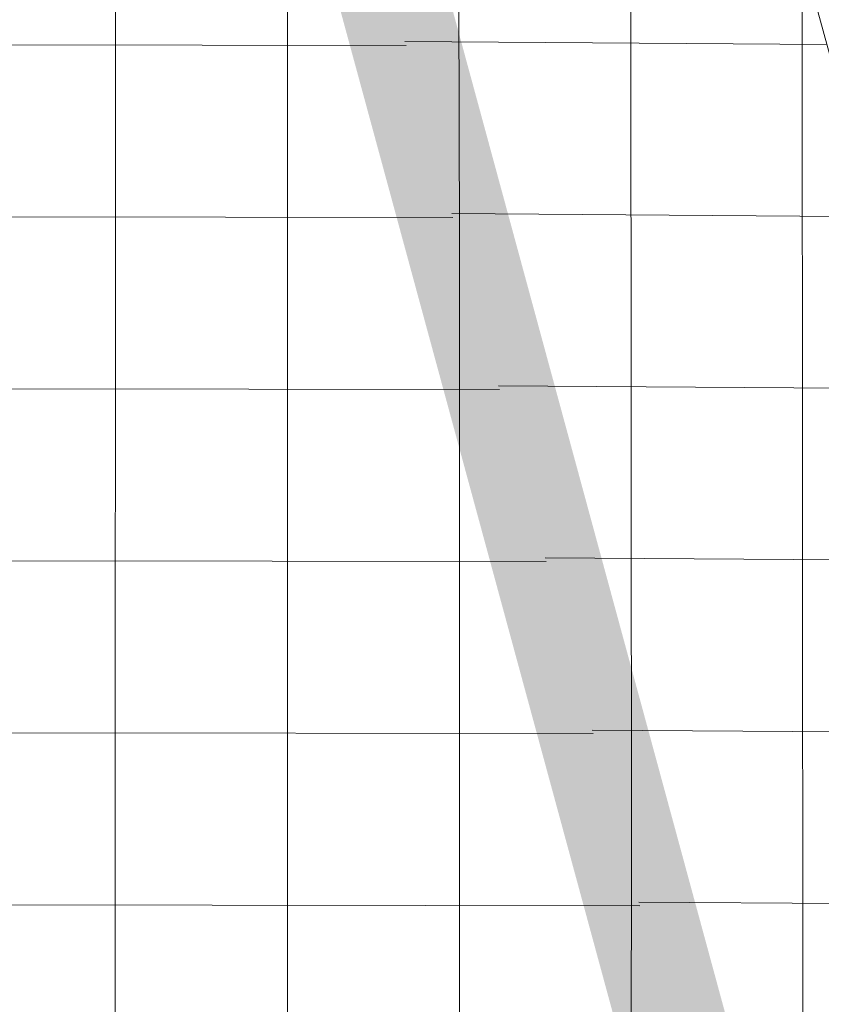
# Model space of a CAD drawing. Header units: metres. Extents: x 6467369 to 7543668, y 5829073 to 6004987.
# Tile 30 of 256: x 7543360.73 to 7543362.2, y 5829590.01 to 5829591.83. Entities that reach past the tile are written whole.
import ezdxf

# ---------------------------------------------------------------- set-up
doc = ezdxf.new("R2010")
doc.units = ezdxf.units.M
doc.linetypes.add('1', pattern=[0])
doc.linetypes.add('HIDDEN', pattern=[0.375, 0.25, -0.125])
for name, color, linetype, lineweight in [('_D-krawędź pobocza', 253, 'HIDDEN', 15), ('_D-krawężnik wyniesiony BET', 7, 'Continuous', 30), ('_D-kreskowanie jezdni', 254, 'Continuous', 13), ('_D-kreskowanie pobocze', 32, '1', 13), ('_D-kreskowanie zjazd MB', 4, '1', 13)]:
    doc.layers.add(name, color=color, linetype=linetype, lineweight=lineweight)
pattern_1 = [(0, (0, 0), (0, 0.3175), []), (90, (0, 0), (-0.3175, 1.944126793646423e-17), [])]

msp = doc.modelspace()

# ---------------------------------------------------------------- hatches: boundary and pattern name
at = {"layer": '_D-kreskowanie jezdni', "ltscale": 0.01, "transparency": 33554610}
h = msp.add_hatch(dxfattribs=at)
h.set_pattern_fill('ANSI37', color=256, scale=0.1, angle=45)
h.set_pattern_definition([(90, (0, 0), (-0.3175000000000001, 0), []), (180, (0, 0), (-5.551115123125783e-17, -0.3175), [])])
h.paths.add_polyline_path([(7543286.159759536, 5829849.42901351), (7543281.322915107, 5829848.162152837), (7543322.902057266, 5829689.413944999), (7543322.984831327, 5829689.097926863), (7543323.067655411, 5829688.781785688), (7543323.150546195, 5829688.465525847), (7543323.233520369, 5829688.149151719), (7543323.316594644, 5829687.8326677), (7543323.399785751, 5829687.516078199), (7543323.483110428, 5829687.199387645), (7543323.566585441, 5829686.882600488), (7543323.650227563, 5829686.565721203), (7543323.734053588, 5829686.248754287), (7543323.818080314, 5829685.931704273), (7543323.902324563, 5829685.614575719), (7543323.986803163, 5829685.297373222), (7543324.071532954, 5829684.980101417), (7543324.156530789, 5829684.662764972), (7543324.241813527, 5829684.345368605), (7543324.327398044, 5829684.027917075), (7543324.413301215, 5829683.710415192), (7543324.49953993, 5829683.392867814), (7543324.58613108, 5829683.075279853), (7543324.673091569, 5829682.757656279), (7543324.760438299, 5829682.440002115), (7543324.84818818, 5829682.122322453), (7543324.936358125, 5829681.804622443), (7543325.024965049, 5829681.486907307), (7543325.11402587, 5829681.169182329), (7543325.203557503, 5829680.851452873), (7543325.293576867, 5829680.533724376), (7543325.38410088, 5829680.216002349), (7543325.474087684, 5829679.901987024, 0.01534279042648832), (7543329.270376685, 5829668.071423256), (7543329.271548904, 5829668.068113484), (7543329.382377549, 5829667.756752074), (7543329.493637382, 5829667.445684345), (7543329.605311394, 5829667.134905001), (7543329.717382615, 5829666.824408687), (7543329.829834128, 5829666.514189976), (7543329.942649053, 5829666.204243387), (7543330.055810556, 5829665.894563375), (7543330.169301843, 5829665.585144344), (7543330.28310616, 5829665.27598064), (7543330.397206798, 5829664.967066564), (7543330.51158708, 5829664.658396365), (7543330.626230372, 5829664.349964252), (7543330.741120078, 5829664.041764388), (7543330.856239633, 5829663.733790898), (7543330.971572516, 5829663.42603787), (7543331.087102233, 5829663.118499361), (7543331.202812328, 5829662.81116939), (7543331.318686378, 5829662.504041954), (7543331.434707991, 5829662.19711102), (7543331.550860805, 5829661.890370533), (7543331.66712849, 5829661.583814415), (7543331.783494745, 5829661.277436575), (7543331.899943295, 5829660.9712309), (7543332.016457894, 5829660.665191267), (7543332.133022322, 5829660.359311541), (7543332.249620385, 5829660.053585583), (7543332.366235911, 5829659.748007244), (7543332.482852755, 5829659.442570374), (7543332.599454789, 5829659.137268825), (7543332.716025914, 5829658.832096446), (7543344.43103213, 5829628.164105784), (7543344.523107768, 5829627.923063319), (7543344.615151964, 5829627.682083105), (7543344.707158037, 5829627.441162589), (7543344.79911931, 5829627.200299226), (7543344.89102911, 5829626.959490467), (7543344.982880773, 5829626.718733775), (7543345.074667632, 5829626.478026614), (7543345.166383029, 5829626.237366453), (7543345.25802031, 5829625.996750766), (7543345.349572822, 5829625.756177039), (7543345.441033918, 5829625.515642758), (7543345.532396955, 5829625.275145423), (7543345.623655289, 5829625.034682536), (7543345.714802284, 5829624.794251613), (7543345.805831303, 5829624.553850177), (7543345.89673571, 5829624.313475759), (7543345.987508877, 5829624.073125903), (7543346.124674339, 5829623.709419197), (7543346.305233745, 5829623.229156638), (7543346.485170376, 5829622.748892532), (7543346.664426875, 5829622.268619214), (7543346.842945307, 5829621.788330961), (7543347.020671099, 5829621.308013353), (7543347.152602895, 5829620.94971728), (7543347.153560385, 5829620.947110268, -0.01842288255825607), (7543353.955202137, 5829600.113493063), (7543354.060086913, 5829599.746393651), (7543354.199941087, 5829599.253849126), (7543354.339111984, 5829598.760848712), (7543354.477652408, 5829598.267411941), (7543354.615612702, 5829597.7735675), (7543354.753043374, 5829597.279343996), (7543354.856701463, 5829596.905003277), (7543354.925122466, 5829596.657433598), (7543354.993445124, 5829596.409764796), (7543355.061676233, 5829596.161998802), (7543355.129822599, 5829595.914137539), (7543355.197891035, 5829595.666182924), (7543355.26588836, 5829595.418136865), (7543355.333821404, 5829595.170001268), (7543355.401697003, 5829594.921778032), (7543355.469522, 5829594.673469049), (7543355.537303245, 5829594.425076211), (7543355.605047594, 5829594.176601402), (7543355.672761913, 5829593.928046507), (7543355.740453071, 5829593.679413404), (7543355.808127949, 5829593.430703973), (7543355.875793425, 5829593.181920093), (7543355.943456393, 5829592.933063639), (7543356.011123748, 5829592.684136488), (7543356.07880239, 5829592.435140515), (7543361.923682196, 5829570.930895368), (7543361.99138416, 5829570.681815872), (7543362.059123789, 5829570.43263878), (7543362.126911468, 5829570.183366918), (7543362.194757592, 5829569.934003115), (7543362.262672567, 5829569.684550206), (7543362.330666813, 5829569.435011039), (7543362.39875076, 5829569.185388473), (7543362.466934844, 5829568.935685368), (7543362.535229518, 5829568.68590461), (7543362.603645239, 5829568.436049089), (7543362.672192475, 5829568.186121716), (7543362.740881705, 5829567.936125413), (7543362.809723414, 5829567.686063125), (7543362.878728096, 5829567.435937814), (7543362.947906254, 5829567.185752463), (7543363.017268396, 5829566.935510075), (7543363.08682504, 5829566.685213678), (7543363.156586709, 5829566.43486632), (7543363.226563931, 5829566.184471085), (7543363.296767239, 5829565.934031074), (7543363.367207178, 5829565.683549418), (7543363.437894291, 5829565.433029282), (7543363.50883913, 5829565.18247386), (7543363.580052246, 5829564.931886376), (7543363.651544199, 5829564.68127009), (7543363.72332555, 5829564.430628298), (7543363.795406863, 5829564.179964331), (7543363.867798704, 5829563.929281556), (7543363.940511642, 5829563.678583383), (7543364.012706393, 5829563.430790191, 0.01526036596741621), (7543367.836761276, 5829551.679312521), (7543367.837698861, 5829551.676699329), (7543367.926193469, 5829551.431017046), (7543368.014949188, 5829551.185539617), (7543368.103955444, 5829550.940263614), (7543368.193201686, 5829550.695185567), (7543368.28267739, 5829550.450301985), (7543368.372372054, 5829550.205609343), (7543368.462275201, 5829549.96110409), (7543368.552376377, 5829549.716782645), (7543368.642665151, 5829549.472641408), (7543368.733131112, 5829549.22867675), (7543368.823763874, 5829548.984885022), (7543368.914553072, 5829548.741262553), (7543369.005488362, 5829548.497805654), (7543369.096559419, 5829548.254510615), (7543369.18775594, 5829548.011373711), (7543369.279067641, 5829547.768391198), (7543369.370484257, 5829547.525559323), (7543369.461995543, 5829547.282874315), (7543369.553591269, 5829547.040332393), (7543369.64526123, 5829546.797929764), (7543369.73699523, 5829546.555662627), (7543369.828783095, 5829546.313527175), (7543369.920614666, 5829546.07151959), (7543370.012479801, 5829545.829636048), (7543370.10436837, 5829545.587872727), (7543370.196270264, 5829545.346225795), (7543370.288175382, 5829545.104691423), (7543370.380073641, 5829544.863265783), (7543370.471954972, 5829544.621945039), (7543370.563809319, 5829544.380725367), (7543383.791993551, 5829509.642775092), (7543388.522689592, 5829511.269764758), (7543375.236486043, 5829546.160077), (7543375.144668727, 5829546.401199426), (7543375.052898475, 5829546.642228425), (7543374.961185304, 5829546.883167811), (7543374.869539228, 5829547.124021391), (7543374.777970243, 5829547.364792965), (7543374.686488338, 5829547.605486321), (7543374.595103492, 5829547.846105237), (7543374.503825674, 5829548.086653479), (7543374.412664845, 5829548.3271348), (7543374.321630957, 5829548.567552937), (7543374.230733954, 5829548.807911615), (7543374.092812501, 5829549.173122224), (7543373.91220999, 5829549.652860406), (7543373.732271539, 5829550.132590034), (7543373.553098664, 5829550.612281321), (7543373.374779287, 5829551.091939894), (7543373.197403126, 5829551.57156572), (7543373.021053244, 5829552.051175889), (7543372.845812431, 5829552.530787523), (7543372.671762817, 5829553.010418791), (7543372.542882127, 5829553.368222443), (7543372.541944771, 5829553.370834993, -0.014934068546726), (7543368.884702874, 5829564.584812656), (7543368.743398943, 5829565.067563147), (7543368.743767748, 5829565.067373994), (7543368.635812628, 5829565.43957955), (7543368.494749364, 5829565.930129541), (7543368.354622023, 5829566.421348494), (7543368.215353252, 5829566.913203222), (7543368.076866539, 5829567.405656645), (7543367.939086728, 5829567.89866586), (7543367.801939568, 5829568.39218372), (7543367.665356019, 5829568.886143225), (7543367.561881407, 5829569.262006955), (7543367.493826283, 5829569.509695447), (7543367.425857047, 5829569.757515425), (7543367.357963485, 5829570.005464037), (7543367.290135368, 5829570.253538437), (7543367.222362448, 5829570.501735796), (7543367.154634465, 5829570.75005328), (7543367.086941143, 5829570.99848807), (7543367.01927219, 5829571.247037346), (7543366.9516173, 5829571.495698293), (7543366.883966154, 5829571.744468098), (7543366.816308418, 5829571.993343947), (7543366.74863375, 5829572.242323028), (7543360.903753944, 5829593.746568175), (7543360.836057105, 5829593.995631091), (7543360.768335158, 5829594.244759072), (7543360.700581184, 5829594.493950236), (7543360.632788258, 5829594.743202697), (7543360.564949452, 5829594.992514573), (7543360.497057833, 5829595.241883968), (7543360.429106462, 5829595.49130899), (7543360.361088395, 5829595.740787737), (7543360.292996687, 5829595.990318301), (7543360.224824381, 5829596.239898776), (7543360.156564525, 5829596.489527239), (7543360.088210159, 5829596.739201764), (7543360.019754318, 5829596.988920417), (7543359.951190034, 5829597.238681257), (7543359.882510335, 5829597.488482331), (7543359.81370825, 5829597.738321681), (7543359.744776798, 5829597.988197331), (7543359.675709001, 5829598.238107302), (7543359.606497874, 5829598.4880496), (7543359.537136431, 5829598.738022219), (7543359.467617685, 5829598.988023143), (7543359.397934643, 5829599.238050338), (7543359.328080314, 5829599.48810176), (7543359.258047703, 5829599.73817535), (7543359.187829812, 5829599.988269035), (7543359.117419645, 5829600.238380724), (7543359.0468102, 5829600.48850831), (7543358.975994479, 5829600.738649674), (7543358.904965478, 5829600.988802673), (7543358.834547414, 5829601.23604667, 0.01864047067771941), (7543351.846292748, 5829622.672874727), (7543351.845335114, 5829622.675482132), (7543351.755456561, 5829622.919571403), (7543351.665405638, 5829623.163523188), (7543351.575189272, 5829623.407339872), (7543351.484814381, 5829623.651023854), (7543351.394287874, 5829623.894577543), (7543351.303616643, 5829624.138003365), (7543351.212807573, 5829624.381303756), (7543351.121867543, 5829624.624481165), (7543351.030803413, 5829624.867538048), (7543350.939622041, 5829625.110476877), (7543350.84833027, 5829625.353300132), (7543350.756934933, 5829625.596010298), (7543350.665442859, 5829625.838609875), (7543350.573860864, 5829626.081101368), (7543350.482195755, 5829626.32348729), (7543350.39045433, 5829626.565770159), (7543350.298643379, 5829626.807952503), (7543350.206769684, 5829627.050036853), (7543350.114840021, 5829627.292025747), (7543350.022861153, 5829627.533921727), (7543349.93083984, 5829627.775727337), (7543349.838782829, 5829628.01744513), (7543349.746696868, 5829628.259077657), (7543349.654588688, 5829628.500627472), (7543349.562465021, 5829628.742097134), (7543349.470332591, 5829628.9834892), (7543349.37819811, 5829629.22480623), (7543349.28606829, 5829629.46605078), (7543349.193949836, 5829629.707225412), (7543349.101849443, 5829629.948332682), (7543337.386843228, 5829660.616323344), (7543337.270319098, 5829660.921372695), (7543337.153858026, 5829661.22630515), (7543337.037476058, 5829661.531126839), (7543336.921189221, 5829661.835843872), (7543336.805013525, 5829662.140462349), (7543336.688964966, 5829662.444988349), (7543336.573059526, 5829662.749427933), (7543336.45731317, 5829663.05378714), (7543336.280939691, 5829663.518156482), (7543336.051122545, 5829664.125065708), (7543335.82206999, 5829664.732175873), (7543335.593970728, 5829665.339372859), (7543335.447696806, 5829665.730691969), (7543335.447620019, 5829665.730734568), (7543335.253957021, 5829666.250249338), (7543335.0289156, 5829666.857553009), (7543334.805341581, 5829667.464919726), (7543334.583368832, 5829668.072374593), (7543334.363129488, 5829668.6799462), (7543334.144753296, 5829669.287668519), (7543333.983346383, 5829669.741124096), (7543333.98217357, 5829669.744435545, -0.01492981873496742), (7543330.369961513, 5829680.969474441), (7543330.236662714, 5829681.431869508), (7543330.059783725, 5829682.052681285), (7543329.884569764, 5829682.674480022), (7543329.710896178, 5829683.297216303), (7543329.538638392, 5829683.920838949), (7543329.367672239, 5829684.545293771), (7543329.197874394, 5829685.170521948), (7543329.029124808, 5829685.796450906), (7543328.861307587, 5829686.422990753), (7543328.694315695, 5829687.050016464), (7543328.52806195, 5829687.677325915), (7543328.401287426, 5829688.157612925), (7543328.318315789, 5829688.47248981), (7543328.235426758, 5829688.787524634), (7543328.152603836, 5829689.102713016), (7543328.069830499, 5829689.418050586), (7543327.987090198, 5829689.733532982), (7543327.904366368, 5829690.049155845), (7543327.821642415, 5829690.364914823), (7543327.738901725, 5829690.680805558)])
at = {"layer": '_D-kreskowanie pobocze', "ltscale": 0.01, "transparency": 33554623}
h = msp.add_hatch(dxfattribs=at)
h.set_pattern_fill('NET', color=256, scale=0.1)
h.set_pattern_definition(pattern_1)
h.paths.add_polyline_path([(7543375.937389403, 5829546.426974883), (7543375.845583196, 5829546.668068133), (7543375.753835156, 5829546.909038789), (7543375.662155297, 5829547.149890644), (7543375.570553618, 5829547.390627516), (7543375.479040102, 5829547.631253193), (7543375.387624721, 5829547.871771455), (7543375.296317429, 5829548.112186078), (7543375.205128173, 5829548.352500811), (7543375.114066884, 5829548.5927194), (7543375.023143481, 5829548.832845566), (7543374.932367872, 5829549.072883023), (7543374.841749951, 5829549.312835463), (7543374.751299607, 5829549.552706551), (7543374.661026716, 5829549.792499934), (7543374.570941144, 5829550.032219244), (7543374.481052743, 5829550.271868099), (7543374.391371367, 5829550.511450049), (7543374.301906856, 5829550.750968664), (7543374.212669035, 5829550.990427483), (7543374.123667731, 5829551.229829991), (7543374.034912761, 5829551.469179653), (7543373.946413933, 5829551.708479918), (7543373.858181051, 5829551.947734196), (7543373.770223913, 5829552.186945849), (7543373.682418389, 5829552.42648475), (7543373.59503716, 5829552.665635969), (7543373.50796108, 5829552.904754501), (7543373.421199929, 5829553.143843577), (7543373.33476348, 5829553.382906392), (7543373.248661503, 5829553.621946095), (7543373.162901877, 5829553.860970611, -0.00658835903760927), (7543371.479583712, 5829558.764693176), (7543372.138758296, 5829559.865748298), (7543371.813068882, 5829560.781841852), (7543370.660324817, 5829558.856350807, 0.007022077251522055), (7543372.456802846, 5829553.60813834), (7543372.542882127, 5829553.368222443), (7543372.629296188, 5829553.12831632), (7543372.716035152, 5829552.888416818), (7543372.803089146, 5829552.648520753), (7543372.890448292, 5829552.408624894), (7543372.978102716, 5829552.168725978), (7543373.066042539, 5829551.9288207), (7543373.154257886, 5829551.688905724), (7543373.242738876, 5829551.448977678), (7543373.331475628, 5829551.209033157), (7543373.420458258, 5829550.969068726), (7543373.50967688, 5829550.729080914), (7543373.599121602, 5829550.489066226), (7543373.688782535, 5829550.24902114), (7543373.778649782, 5829550.008942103), (7543373.868713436, 5829549.768825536), (7543373.958963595, 5829549.528667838), (7543374.049390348, 5829549.288465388), (7543374.139983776, 5829549.048214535), (7543374.230733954, 5829548.807911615), (7543374.321630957, 5829548.567552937), (7543374.412664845, 5829548.3271348), (7543374.503825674, 5829548.086653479), (7543374.595103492, 5829547.846105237), (7543374.686488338, 5829547.605486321), (7543374.777970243, 5829547.364792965), (7543374.869539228, 5829547.124021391), (7543374.961185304, 5829546.883167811), (7543375.052898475, 5829546.642228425), (7543375.144668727, 5829546.401199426), (7543375.236486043, 5829546.160077), (7543392.214020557, 5829501.576123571), (7543392.328803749, 5829501.27470174), (7543392.443566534, 5829500.973364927), (7543392.558319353, 5829500.67211711), (7543392.673072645, 5829500.370962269), (7543392.787836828, 5829500.06990438), (7543392.90262232, 5829499.76894742), (7543393.017439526, 5829499.468095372), (7543393.132298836, 5829499.167352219), (7543393.247210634, 5829498.86672195), (7543393.362185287, 5829498.566208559), (7543393.477233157, 5829498.265816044), (7543393.592364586, 5829497.965548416), (7543393.707589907, 5829497.665409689), (7543393.822919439, 5829497.365403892), (7543393.938363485, 5829497.065535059), (7543394.05393234, 5829496.765807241), (7543394.169636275, 5829496.466224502), (7543394.285485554, 5829496.166790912), (7543394.401490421, 5829495.867510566), (7543394.517661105, 5829495.568387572), (7543394.63400782, 5829495.269426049), (7543394.750540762, 5829494.970630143), (7543394.867270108, 5829494.672004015), (7543394.984206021, 5829494.373551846), (7543395.101358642, 5829494.07527784), (7543395.218738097, 5829493.777186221), (7543395.336354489, 5829493.479281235), (7543395.454217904, 5829493.181567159), (7543395.572338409, 5829492.884048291), (7543395.690726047, 5829492.586728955), (7543395.809390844, 5829492.289613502, 0.004998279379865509), (7543398.073473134, 5829486.78958603), (7543400.036642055, 5829486.009607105), (7543400.239929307, 5829486.098307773), (7543399.878266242, 5829486.879557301), (7543398.642061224, 5829487.370709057, -0.004733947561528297), (7543396.505894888, 5829492.567789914), (7543396.387374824, 5829492.864542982), (7543396.269271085, 5829493.161149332), (7543396.151558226, 5829493.457640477), (7543396.033953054, 5829493.754701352), (7543395.916584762, 5829494.051977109), (7543395.799443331, 5829494.349463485), (7543395.682518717, 5829494.647156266), (7543395.565800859, 5829494.945051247), (7543395.449279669, 5829495.243144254), (7543395.332945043, 5829495.541431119), (7543395.216786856, 5829495.839907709), (7543395.100794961, 5829496.138569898), (7543394.984959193, 5829496.437413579), (7543394.869269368, 5829496.736434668), (7543394.753715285, 5829497.035629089), (7543394.638286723, 5829497.334992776), (7543394.522973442, 5829497.634521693), (7543394.40776519, 5829497.934211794), (7543394.292651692, 5829498.234059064), (7543394.177622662, 5829498.53405948), (7543394.062667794, 5829498.834209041), (7543393.947776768, 5829499.134503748), (7543393.83293925, 5829499.434939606), (7543393.718144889, 5829499.735512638), (7543393.603383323, 5829500.036218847), (7543393.488644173, 5829500.337054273), (7543393.373917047, 5829500.638014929), (7543393.259191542, 5829500.939096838), (7543393.144457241, 5829501.240296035), (7543393.029703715, 5829501.541608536), (7543392.914922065, 5829501.843026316)])
h.paths.add_polyline_path([(7543352.368798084, 5829623.423790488), (7543352.278386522, 5829623.668134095), (7543352.187823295, 5829623.912325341), (7543352.097115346, 5829624.156366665), (7543352.006269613, 5829624.400260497), (7543351.915293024, 5829624.644009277), (7543351.824192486, 5829624.887615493), (7543351.732974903, 5829625.131081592), (7543351.641647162, 5829625.374410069), (7543351.550216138, 5829625.617603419), (7543351.4586887, 5829625.860664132), (7543351.367071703, 5829626.103594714), (7543351.27537199, 5829626.346397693), (7543351.183596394, 5829626.589075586), (7543351.091751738, 5829626.831630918), (7543350.999844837, 5829627.074066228), (7543350.907882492, 5829627.316384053), (7543350.815871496, 5829627.558586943), (7543350.723818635, 5829627.800677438), (7543350.631730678, 5829628.042658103), (7543350.539614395, 5829628.284531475), (7543350.447476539, 5829628.526300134), (7543350.355323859, 5829628.76796662), (7543350.263163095, 5829629.009533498), (7543350.171000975, 5829629.251003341), (7543350.078844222, 5829629.492378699), (7543349.986699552, 5829629.73366213), (7543349.894573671, 5829629.974856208), (7543349.80247204, 5829630.215966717), (7543338.554588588, 5829659.661105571), (7543338.839836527, 5829660.450421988), (7543338.427254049, 5829661.515460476), (7543337.754498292, 5829659.653861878), (7543349.101849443, 5829629.948332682), (7543349.193949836, 5829629.707225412), (7543349.28606829, 5829629.46605078), (7543349.37819811, 5829629.22480623), (7543349.470332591, 5829628.9834892), (7543349.562465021, 5829628.742097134), (7543349.654588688, 5829628.500627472), (7543349.746696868, 5829628.259077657), (7543349.838782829, 5829628.01744513), (7543349.93083984, 5829627.775727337), (7543350.022861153, 5829627.533921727), (7543350.114840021, 5829627.292025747), (7543350.206769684, 5829627.050036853), (7543350.298643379, 5829626.807952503), (7543350.39045433, 5829626.565770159), (7543350.482195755, 5829626.32348729), (7543350.573860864, 5829626.081101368), (7543350.665442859, 5829625.838609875), (7543350.756934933, 5829625.596010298), (7543350.84833027, 5829625.353300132), (7543350.939622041, 5829625.110476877), (7543351.030803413, 5829624.867538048), (7543351.121867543, 5829624.624481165), (7543351.212807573, 5829624.381303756), (7543351.303616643, 5829624.138003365), (7543351.394287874, 5829623.894577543), (7543351.484814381, 5829623.651023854), (7543351.575189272, 5829623.407339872), (7543351.665405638, 5829623.163523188), (7543351.755456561, 5829622.919571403), (7543351.845335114, 5829622.675482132), (7543351.935034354, 5829622.431253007, -0.01821006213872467), (7543358.762239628, 5829601.489134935), (7543358.833716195, 5829601.238965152), (7543358.904965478, 5829600.988802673), (7543358.975994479, 5829600.738649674), (7543359.0468102, 5829600.48850831), (7543359.117419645, 5829600.238380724), (7543359.187829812, 5829599.988269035), (7543359.258047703, 5829599.73817535), (7543359.328080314, 5829599.48810176), (7543359.397934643, 5829599.238050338), (7543359.467617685, 5829598.988023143), (7543359.537136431, 5829598.738022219), (7543359.606497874, 5829598.4880496), (7543359.675709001, 5829598.238107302), (7543359.744776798, 5829597.988197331), (7543359.81370825, 5829597.738321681), (7543359.882510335, 5829597.488482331), (7543359.951190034, 5829597.238681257), (7543360.019754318, 5829596.988920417), (7543360.088210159, 5829596.739201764), (7543360.156564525, 5829596.489527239), (7543360.224824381, 5829596.239898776), (7543360.292996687, 5829595.990318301), (7543360.361088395, 5829595.740787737), (7543360.429106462, 5829595.49130899), (7543360.497057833, 5829595.241883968), (7543360.564949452, 5829594.992514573), (7543360.632788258, 5829594.743202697), (7543360.700581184, 5829594.493950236), (7543360.768335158, 5829594.244759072), (7543360.836057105, 5829593.995631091), (7543360.903753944, 5829593.746568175), (7543366.74863375, 5829572.242323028), (7543366.816308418, 5829571.993343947), (7543366.883966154, 5829571.744468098), (7543366.9516173, 5829571.495698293), (7543367.01927219, 5829571.247037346), (7543367.086941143, 5829570.99848807), (7543367.154634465, 5829570.75005328), (7543367.222362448, 5829570.501735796), (7543367.290135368, 5829570.253538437), (7543367.357963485, 5829570.005464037), (7543367.425857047, 5829569.757515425), (7543367.493826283, 5829569.509695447), (7543367.561881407, 5829569.262006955), (7543367.630032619, 5829569.014452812), (7543367.698290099, 5829568.767035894), (7543367.766664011, 5829568.519759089), (7543367.835164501, 5829568.272625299), (7543367.903801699, 5829568.025637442), (7543367.972585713, 5829567.778798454), (7543368.041526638, 5829567.532111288), (7543368.110634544, 5829567.285578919), (7543368.179919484, 5829567.039204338), (7543368.249391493, 5829566.792990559), (7543368.319060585, 5829566.546940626), (7543368.38893675, 5829566.301057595), (7543368.459029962, 5829566.055344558), (7543368.52935017, 5829565.80980463), (7543368.599907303, 5829565.564440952), (7543368.670711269, 5829565.319256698), (7543368.741771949, 5829565.074255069), (7543368.743778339, 5829565.067368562), (7543370.653639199, 5829564.087831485), (7543370.291889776, 5829565.116258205), (7543369.373771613, 5829565.58714632), (7543369.250252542, 5829566.016686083), (7543369.180151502, 5829566.261460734), (7543369.110370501, 5829566.506077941), (7543369.040690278, 5829566.751270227), (7543368.971207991, 5829566.996659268), (7543368.901913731, 5829567.242242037), (7543368.832797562, 5829567.488015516), (7543368.763849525, 5829567.733976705), (7543368.69505964, 5829567.980122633), (7543368.6264179, 5829568.226450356), (7543368.557914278, 5829568.472956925), (7543368.489538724, 5829568.719639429), (7543368.421281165, 5829568.966494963), (7543368.353131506, 5829569.213520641), (7543368.285079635, 5829569.460713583), (7543368.217115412, 5829569.708070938), (7543368.149228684, 5829569.955589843), (7543368.081409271, 5829570.20326746), (7543368.01364698, 5829570.451100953), (7543367.945931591, 5829570.699087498), (7543367.878252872, 5829570.947224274), (7543367.810600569, 5829571.195508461), (7543367.742964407, 5829571.443937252), (7543367.675334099, 5829571.69250783), (7543367.607699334, 5829571.941217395), (7543367.540049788, 5829572.190063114), (7543367.472376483, 5829572.439037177), (7543361.627495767, 5829593.943285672), (7543361.559793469, 5829594.19236867), (7543361.492060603, 5829594.441536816), (7543361.424290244, 5829594.69078823), (7543361.356475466, 5829594.940121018), (7543361.288609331, 5829595.189533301), (7543361.2206849, 5829595.439023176), (7543361.152695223, 5829595.688588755), (7543361.084633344, 5829595.938228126), (7543361.016492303, 5829596.187939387), (7543360.948265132, 5829596.437720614), (7543360.87994486, 5829596.687569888), (7543360.811524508, 5829596.937485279), (7543360.742997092, 5829597.187464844), (7543360.674355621, 5829597.437506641), (7543360.605593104, 5829597.687608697), (7543360.536702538, 5829597.937769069), (7543360.46767692, 5829598.187985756), (7543360.398509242, 5829598.438256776), (7543360.329192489, 5829598.688580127), (7543360.259719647, 5829598.938953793), (7543360.190083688, 5829599.189375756), (7543360.120277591, 5829599.439843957), (7543360.050294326, 5829599.690356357), (7543359.980126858, 5829599.940910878), (7543359.909768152, 5829600.191505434), (7543359.839211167, 5829600.442137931), (7543359.768448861, 5829600.692806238), (7543359.697474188, 5829600.943508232), (7543359.6262801, 5829601.194241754), (7543359.554859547, 5829601.445004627), (7543359.483295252, 5829601.695481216, 0.01821006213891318), (7543352.639053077, 5829622.689821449), (7543352.549138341, 5829622.93463656), (7543352.459051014, 5829623.179292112)])
h = msp.add_hatch(dxfattribs=at)
h.set_pattern_fill('NET', color=256, scale=0.1)
h.set_pattern_definition(pattern_1)
h.paths.add_polyline_path([(7543363.08682504, 5829566.685213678), (7543363.017268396, 5829566.935510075), (7543362.947906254, 5829567.185752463), (7543362.878728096, 5829567.435937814), (7543362.809723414, 5829567.686063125), (7543362.740881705, 5829567.936125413), (7543362.672192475, 5829568.186121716), (7543362.603645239, 5829568.436049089), (7543362.535229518, 5829568.68590461), (7543362.466934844, 5829568.935685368), (7543362.39875076, 5829569.185388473), (7543362.330666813, 5829569.435011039), (7543362.262672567, 5829569.684550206), (7543362.194757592, 5829569.934003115), (7543362.126911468, 5829570.183366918), (7543362.059123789, 5829570.43263878), (7543361.99138416, 5829570.681815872), (7543361.923682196, 5829570.930895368), (7543356.07880239, 5829592.435140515), (7543356.011123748, 5829592.684136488), (7543355.943456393, 5829592.933063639), (7543355.875793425, 5829593.181920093), (7543355.808127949, 5829593.430703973), (7543355.740453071, 5829593.679413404), (7543355.672761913, 5829593.928046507), (7543355.605047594, 5829594.176601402), (7543355.537303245, 5829594.425076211), (7543355.469522, 5829594.673469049), (7543355.401697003, 5829594.921778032), (7543355.333821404, 5829595.170001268), (7543355.26588836, 5829595.418136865), (7543355.197891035, 5829595.666182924), (7543355.129822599, 5829595.914137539), (7543355.061676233, 5829596.161998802), (7543354.993445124, 5829596.409764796), (7543354.925122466, 5829596.657433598), (7543354.856701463, 5829596.905003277), (7543354.788175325, 5829597.152471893), (7543354.719537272, 5829597.399837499), (7543354.650780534, 5829597.647098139), (7543354.581898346, 5829597.894251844), (7543354.512883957, 5829598.141296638), (7543354.443730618, 5829598.388230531), (7543354.374431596, 5829598.635051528), (7543354.304980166, 5829598.881757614), (7543354.23536961, 5829599.128346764), (7543354.16559322, 5829599.374816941), (7543354.0956443, 5829599.621166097), (7543354.025516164, 5829599.867392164), (7543353.955202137, 5829600.113493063, 0.01821006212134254), (7543347.240843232, 5829620.709460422), (7543347.152602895, 5829620.94971728), (7543347.064138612, 5829621.189965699), (7543346.975457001, 5829621.430207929), (7543346.886564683, 5829621.670446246), (7543346.797468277, 5829621.910682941), (7543346.708174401, 5829622.150920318), (7543346.618689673, 5829622.391160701), (7543346.529020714, 5829622.63140643), (7543346.439174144, 5829622.871659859), (7543346.349156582, 5829623.111923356), (7543346.258974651, 5829623.352199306), (7543346.168634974, 5829623.592490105), (7543346.078144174, 5829623.832798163), (7543345.987508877, 5829624.073125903), (7543345.89673571, 5829624.313475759), (7543345.805831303, 5829624.553850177), (7543345.714802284, 5829624.794251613), (7543345.623655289, 5829625.034682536), (7543345.532396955, 5829625.275145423), (7543345.441033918, 5829625.515642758), (7543345.349572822, 5829625.756177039), (7543345.25802031, 5829625.996750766), (7543345.166383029, 5829626.237366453), (7543345.074667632, 5829626.478026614), (7543344.982880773, 5829626.718733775), (7543344.89102911, 5829626.959490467), (7543344.79911931, 5829627.200299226), (7543344.707158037, 5829627.441162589), (7543344.615151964, 5829627.682083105), (7543344.523107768, 5829627.923063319), (7543344.43103213, 5829628.164105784), (7543344.268288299, 5829628.590142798), (7543342.331775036, 5829629.456119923), (7543341.164070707, 5829629.010063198), (7543341.431704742, 5829628.309440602), (7543342.309201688, 5829628.644639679), (7543343.678684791, 5829628.032229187), (7543344.098421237, 5829626.932862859), (7543344.190293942, 5829626.692151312), (7543344.282101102, 5829626.451511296), (7543344.373836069, 5829626.210940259), (7543344.465492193, 5829625.970435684), (7543344.557062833, 5829625.729995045), (7543344.64854135, 5829625.489615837), (7543344.739921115, 5829625.249295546), (7543344.831195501, 5829625.009031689), (7543344.922357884, 5829624.768821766), (7543345.01340165, 5829624.528663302), (7543345.104320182, 5829624.28855384), (7543345.195106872, 5829624.048490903), (7543345.285755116, 5829623.808472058), (7543345.376258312, 5829623.568494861), (7543345.46660986, 5829623.328556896), (7543345.556803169, 5829623.088655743), (7543345.646831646, 5829622.848789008), (7543345.736688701, 5829622.608954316), (7543345.82636775, 5829622.369149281), (7543345.915862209, 5829622.129371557), (7543346.005165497, 5829621.889618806), (7543346.094271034, 5829621.649888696), (7543346.183172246, 5829621.410178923), (7543346.271862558, 5829621.170487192), (7543346.360335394, 5829620.930811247), (7543346.448584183, 5829620.691148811), (7543346.536714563, 5829620.451191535, -0.01821006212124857), (7543353.234058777, 5829599.907453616), (7543353.304201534, 5829599.661953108), (7543353.374164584, 5829599.416307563), (7543353.443954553, 5829599.170519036), (7543353.513578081, 5829598.924589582), (7543353.58304182, 5829598.67852124), (7543353.652352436, 5829598.432316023), (7543353.721516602, 5829598.185975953), (7543353.790541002, 5829597.939503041), (7543353.859432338, 5829597.692899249), (7543353.928197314, 5829597.446166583), (7543353.996842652, 5829597.199306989), (7543354.065375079, 5829596.952322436), (7543354.133801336, 5829596.705214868), (7543354.202128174, 5829596.457986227), (7543354.270362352, 5829596.21063844), (7543354.338510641, 5829595.963173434), (7543354.406579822, 5829595.715593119), (7543354.474576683, 5829595.467899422), (7543354.542508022, 5829595.220094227), (7543354.61038065, 5829594.972179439), (7543354.678201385, 5829594.724156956), (7543354.74597705, 5829594.476028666), (7543354.813714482, 5829594.227796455), (7543354.881420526, 5829593.979462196), (7543354.949102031, 5829593.731027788), (7543355.016765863, 5829593.482495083), (7543355.084418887, 5829593.233865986), (7543355.15206798, 5829592.985142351), (7543355.219720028, 5829592.736326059), (7543355.287381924, 5829592.487418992), (7543355.355059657, 5829592.238426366), (7543361.199940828, 5829570.734176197), (7543361.267650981, 5829570.485066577), (7543361.335406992, 5829570.235829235), (7543361.403219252, 5829569.986467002), (7543361.471098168, 5829569.736982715), (7543361.539054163, 5829569.487379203), (7543361.607097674, 5829569.23765932), (7543361.675239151, 5829568.987825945), (7543361.743489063, 5829568.737881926), (7543361.811857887, 5829568.487830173), (7543361.880356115, 5829568.237673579), (7543361.948994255, 5829567.987415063), (7543362.017782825, 5829567.737057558), (7543362.086732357, 5829567.48660403), (7543362.155853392, 5829567.236057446), (7543362.225156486, 5829566.985420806), (7543362.294652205, 5829566.734697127), (7543362.364351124, 5829566.483889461), (7543362.434263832, 5829566.233000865), (7543362.504400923, 5829565.982034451), (7543362.574773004, 5829565.730993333), (7543362.645390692, 5829565.479880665), (7543362.716264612, 5829565.228699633), (7543362.787405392, 5829564.977453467), (7543362.858823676, 5829564.726145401), (7543362.930422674, 5829564.475153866), (7543363.002423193, 5829564.223746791), (7543363.074733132, 5829563.972287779), (7543363.147363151, 5829563.720780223), (7543363.220323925, 5829563.469227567), (7543363.293626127, 5829563.217633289), (7543363.367279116, 5829562.966005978, 0.01461486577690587), (7543367.04353843, 5829551.669307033), (7543367.131919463, 5829551.422975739), (7543367.220726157, 5829551.17642703), (7543367.309784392, 5829550.930112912), (7543367.39908349, 5829550.684029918), (7543367.4886128, 5829550.438174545), (7543367.578361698, 5829550.192543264), (7543367.668448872, 5829549.946780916), (7543367.758600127, 5829549.701601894), (7543367.848939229, 5829549.456636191), (7543367.939455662, 5829549.211880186), (7543368.030138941, 5829548.967330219), (7543368.120978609, 5829548.722982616), (7543368.211964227, 5829548.478833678), (7543368.303085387, 5829548.234879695), (7543368.394331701, 5829547.991116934), (7543368.485692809, 5829547.747541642), (7543368.577158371, 5829547.504150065), (7543368.668718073, 5829547.26093842), (7543368.760361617, 5829547.017902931), (7543368.852078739, 5829546.775039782), (7543368.943859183, 5829546.532345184), (7543369.035692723, 5829546.289815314), (7543369.127569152, 5829546.047446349), (7543369.219478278, 5829545.805234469), (7543369.311409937, 5829545.563175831), (7543369.403353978, 5829545.321266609), (7543369.495300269, 5829545.07950297), (7543369.587238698, 5829544.837881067), (7543369.679159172, 5829544.596397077), (7543369.771051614, 5829544.355047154), (7543369.862907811, 5829544.113822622), (7543383.082389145, 5829509.398726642), (7543383.791993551, 5829509.642775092), (7543370.563809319, 5829544.380725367), (7543370.471954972, 5829544.621945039), (7543370.380073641, 5829544.863265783), (7543370.288175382, 5829545.104691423), (7543370.196270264, 5829545.346225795), (7543370.10436837, 5829545.587872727), (7543370.012479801, 5829545.829636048), (7543369.920614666, 5829546.07151959), (7543369.828783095, 5829546.313527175), (7543369.73699523, 5829546.555662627), (7543369.64526123, 5829546.797929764), (7543369.553591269, 5829547.040332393), (7543369.461995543, 5829547.282874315), (7543369.370484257, 5829547.525559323), (7543369.279067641, 5829547.768391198), (7543369.18775594, 5829548.011373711), (7543369.096559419, 5829548.254510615), (7543369.005488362, 5829548.497805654), (7543368.914553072, 5829548.741262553), (7543368.823763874, 5829548.984885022), (7543368.733131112, 5829549.22867675), (7543368.642665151, 5829549.472641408), (7543368.552376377, 5829549.716782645), (7543368.462275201, 5829549.96110409), (7543368.372372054, 5829550.205609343), (7543368.28267739, 5829550.450301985), (7543368.193201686, 5829550.695185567), (7543368.103955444, 5829550.940263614), (7543368.014949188, 5829551.185539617), (7543367.926193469, 5829551.431017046), (7543367.837698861, 5829551.676699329), (7543367.749475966, 5829551.922589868, -0.01461486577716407), (7543364.086943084, 5829563.177154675), (7543364.013556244, 5829563.427873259), (7543363.940511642, 5829563.678583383), (7543363.867798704, 5829563.929281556), (7543363.795406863, 5829564.179964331), (7543363.72332555, 5829564.430628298), (7543363.651544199, 5829564.68127009), (7543363.580052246, 5829564.931886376), (7543363.50883913, 5829565.18247386), (7543363.437894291, 5829565.433029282), (7543363.367207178, 5829565.683549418), (7543363.296767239, 5829565.934031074), (7543363.226563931, 5829566.184471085), (7543363.156586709, 5829566.43486632)])
h.paths.add_polyline_path([(7543405.299581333, 5829459.971536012), (7543405.152023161, 5829460.258438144), (7543405.004435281, 5829460.545422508), (7543404.856827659, 5829460.832494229), (7543404.709210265, 5829461.119658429), (7543404.561593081, 5829461.406920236), (7543404.413986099, 5829461.694284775), (7543404.266399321, 5829461.981757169), (7543404.118842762, 5829462.269342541), (7543403.971326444, 5829462.55704601), (7543403.823860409, 5829462.844872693), (7543403.676454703, 5829463.132827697), (7543403.529119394, 5829463.420916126), (7543403.381864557, 5829463.709143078), (7543403.234700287, 5829463.997513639), (7543403.087636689, 5829464.286032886), (7543402.940683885, 5829464.574705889), (7543402.793852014, 5829464.863537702), (7543402.647151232, 5829465.152533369), (7543402.500591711, 5829465.44169792), (7543402.35418364, 5829465.73103637), (7543402.207937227, 5829466.020553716), (7543402.061862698, 5829466.310254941), (7543401.915970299, 5829466.600145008), (7543401.770270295, 5829466.890228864), (7543401.62477297, 5829467.18051143), (7543401.479488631, 5829467.470997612), (7543401.334427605, 5829467.761692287), (7543401.189600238, 5829468.052600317), (7543401.045016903, 5829468.34372653), (7543400.900687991, 5829468.635075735), (7543400.756623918, 5829468.926652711, -0.01946782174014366), (7543391.167017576, 5829490.432634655), (7543391.046390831, 5829490.734662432), (7543390.926110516, 5829491.036735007), (7543390.806166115, 5829491.338847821), (7543390.686547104, 5829491.64099636), (7543390.567242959, 5829491.943176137), (7543390.44824315, 5829492.245382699), (7543390.329537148, 5829492.547611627), (7543390.211114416, 5829492.849858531), (7543390.092964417, 5829493.15211905), (7543389.975076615, 5829493.454388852), (7543389.857440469, 5829493.756663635), (7543389.740045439, 5829494.05893912), (7543389.622880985, 5829494.361211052), (7543389.505936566, 5829494.663475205), (7543389.389201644, 5829494.965727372), (7543389.272665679, 5829495.267963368), (7543389.156318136, 5829495.570179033), (7543389.040148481, 5829495.872370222), (7543388.92414618, 5829496.174532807), (7543388.808300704, 5829496.476662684), (7543388.692601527, 5829496.778755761), (7543388.577038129, 5829497.080807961), (7543388.46159999, 5829497.382815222), (7543388.346276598, 5829497.684773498), (7543388.231057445, 5829497.98667875), (7543388.115932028, 5829498.288526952), (7543388.00088985, 5829498.590314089), (7543387.885920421, 5829498.892036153), (7543387.771013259, 5829499.193689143), (7543387.656157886, 5829499.495269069), (7543387.541343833, 5829499.796771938), (7543383.791993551, 5829509.642775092), (7543383.082389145, 5829509.398726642), (7543386.840443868, 5829499.52986514), (7543386.955267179, 5829499.22833796), (7543387.070141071, 5829498.926709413), (7543387.18507602, 5829498.62498349), (7543387.300082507, 5829498.323164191), (7543387.415171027, 5829498.021255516), (7543387.530352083, 5829497.71926148), (7543387.645636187, 5829497.417186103), (7543387.761033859, 5829497.115033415), (7543387.876555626, 5829496.812807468), (7543387.992212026, 5829496.510512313), (7543388.108013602, 5829496.208152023), (7543388.223970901, 5829495.905730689), (7543388.340094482, 5829495.603252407), (7543388.456394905, 5829495.300721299), (7543388.57288274, 5829494.998141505), (7543388.689568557, 5829494.695517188), (7543388.806462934, 5829494.392852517), (7543388.923576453, 5829494.090151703), (7543389.040919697, 5829493.787418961), (7543389.158503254, 5829493.484658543), (7543389.276337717, 5829493.181874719), (7543389.394433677, 5829492.879071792), (7543389.512801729, 5829492.576254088), (7543389.631452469, 5829492.273425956), (7543389.750396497, 5829491.970591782), (7543389.869644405, 5829491.667755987), (7543389.989206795, 5829491.364923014), (7543390.109094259, 5829491.062097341), (7543390.229177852, 5829490.759633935), (7543390.349742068, 5829490.456848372), (7543390.470661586, 5829490.154087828, 0.01946782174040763), (7543400.084220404, 5829468.594427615), (7543400.228457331, 5829468.302500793), (7543400.373126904, 5829468.010463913), (7543400.518202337, 5829467.71834763), (7543400.663343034, 5829467.426810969), (7543400.808706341, 5829467.135511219), (7543400.954281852, 5829466.84444349), (7543401.100059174, 5829466.553602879), (7543401.246027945, 5829466.262984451), (7543401.392177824, 5829465.972583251), (7543401.538498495, 5829465.682394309), (7543401.684979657, 5829465.392412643), (7543401.831611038, 5829465.102633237), (7543401.978382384, 5829464.813051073), (7543402.125283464, 5829464.523661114), (7543402.272304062, 5829464.234458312), (7543402.419433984, 5829463.945437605), (7543402.566663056, 5829463.656593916), (7543402.713981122, 5829463.367922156), (7543402.861378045, 5829463.079417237), (7543403.008843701, 5829462.791074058), (7543403.156367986, 5829462.502887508), (7543403.303940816, 5829462.214852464), (7543403.451552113, 5829461.926963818), (7543403.599191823, 5829461.639216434), (7543403.746849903, 5829461.351605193), (7543403.894516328, 5829461.064124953), (7543404.042181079, 5829460.776770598), (7543404.189834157, 5829460.489536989), (7543404.337465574, 5829460.202418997), (7543404.48506535, 5829459.915411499), (7543404.632625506, 5829459.628505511), (7543442.71094749, 5829385.592643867), (7543442.828947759, 5829385.363212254), (7543442.946890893, 5829385.133872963), (7543443.064769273, 5829384.904622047), (7543443.182575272, 5829384.675455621), (7543443.300301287, 5829384.446369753), (7543443.417939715, 5829384.217360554), (7543443.535482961, 5829383.988424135), (7543443.65292344, 5829383.759556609), (7543443.770253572, 5829383.530754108), (7543443.887465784, 5829383.30201277), (7543444.004552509, 5829383.073328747), (7543444.121506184, 5829382.844698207), (7543444.23831926, 5829382.616117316), (7543444.354984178, 5829382.387582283), (7543444.471493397, 5829382.159089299), (7543444.587839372, 5829381.930634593), (7543444.70401457, 5829381.702214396), (7543444.820011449, 5829381.473824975), (7543444.935822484, 5829381.245462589), (7543445.051440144, 5829381.017123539), (7543445.166856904, 5829380.788804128), (7543445.282065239, 5829380.560500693), (7543445.397057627, 5829380.332209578), (7543445.511826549, 5829380.103927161), (7543445.626364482, 5829379.875649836), (7543445.740663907, 5829379.647374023), (7543445.854717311, 5829379.419096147), (7543445.968517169, 5829379.1908127), (7543446.082055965, 5829378.962520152), (7543446.19532618, 5829378.734215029), (7543446.308493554, 5829378.505543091, -0.007649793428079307), (7543449.549679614, 5829371.687151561), (7543450.250869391, 5829371.957176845, 0.007695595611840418), (7543446.980852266, 5829378.837858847), (7543446.867515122, 5829379.066874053), (7543446.75391226, 5829379.295850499), (7543446.640051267, 5829379.524791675), (7543446.525939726, 5829379.753701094), (7543446.411585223, 5829379.982582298), (7543446.296995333, 5829380.211438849), (7543446.182177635, 5829380.440274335), (7543446.067139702, 5829380.669092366), (7543445.95188911, 5829380.897896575), (7543445.836433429, 5829381.126690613), (7543445.720780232, 5829381.355478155), (7543445.604937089, 5829381.584262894), (7543445.488911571, 5829381.813048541), (7543445.372711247, 5829382.041838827), (7543445.256343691, 5829382.270637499), (7543445.139816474, 5829382.499448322), (7543445.02313717, 5829382.728275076), (7543444.906313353, 5829382.957121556), (7543444.789352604, 5829383.185991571), (7543444.672262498, 5829383.414888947), (7543444.555050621, 5829383.643817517), (7543444.437724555, 5829383.872781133), (7543444.320291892, 5829384.101783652), (7543444.202760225, 5829384.330828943), (7543444.085137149, 5829384.55992089), (7543443.967430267, 5829384.789063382), (7543443.849647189, 5829385.018260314), (7543443.731795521, 5829385.247515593), (7543443.613882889, 5829385.476833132), (7543443.49591691, 5829385.706216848), (7543443.377905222, 5829385.935670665)])
h.paths.add_polyline_path([(7543410.412911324, 5829462.601432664), (7543410.265404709, 5829462.888234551), (7543410.117959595, 5829463.174941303), (7543409.970585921, 5829463.46155802), (7543409.823293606, 5829463.748089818), (7543409.676092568, 5829464.034541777), (7543409.528992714, 5829464.320918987), (7543409.382003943, 5829464.607226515), (7543409.235136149, 5829464.893469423), (7543409.088399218, 5829465.179652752), (7543408.941803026, 5829465.465781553), (7543408.795357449, 5829465.751860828), (7543408.649072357, 5829466.037895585), (7543408.502957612, 5829466.323890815), (7543408.357023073, 5829466.609851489), (7543408.211278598, 5829466.895782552), (7543408.065734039, 5829467.181688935), (7543407.920399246, 5829467.467575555), (7543407.775284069, 5829467.753447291), (7543407.630398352, 5829468.039309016), (7543407.48575194, 5829468.325165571), (7543407.341354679, 5829468.611021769), (7543407.197216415, 5829468.896882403), (7543407.05334699, 5829469.182752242), (7543406.909756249, 5829469.468636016), (7543406.766454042, 5829469.754538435), (7543406.623450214, 5829470.040464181), (7543406.480754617, 5829470.326417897), (7543406.338377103, 5829470.612404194), (7543406.196160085, 5829470.898765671), (7543406.054442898, 5829471.18484269), (7543405.913071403, 5829471.470969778, -0.00874113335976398), (7543401.485681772, 5829480.85359905), (7543402.022734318, 5829482.239248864), (7543401.71063289, 5829482.921354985), (7543401.43636068, 5829482.80168133), (7543400.672952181, 5829480.832010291, 0.00900507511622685), (7543405.240491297, 5829471.139102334), (7543405.382212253, 5829470.852267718), (7543405.524270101, 5829470.565503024), (7543405.666654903, 5829470.278803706), (7543405.809356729, 5829469.992165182), (7543405.952365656, 5829469.705582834), (7543406.095671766, 5829469.419052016), (7543406.239265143, 5829469.132568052), (7543406.383135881, 5829468.846126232), (7543406.527274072, 5829468.559721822), (7543406.671669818, 5829468.273350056), (7543406.816313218, 5829467.987006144), (7543406.961194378, 5829467.700685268), (7543407.106303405, 5829467.414382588), (7543407.25163041, 5829467.128093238), (7543407.397165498, 5829466.841812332), (7543407.542898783, 5829466.55553496), (7543407.688820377, 5829466.269256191), (7543407.834920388, 5829465.982971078), (7543407.981188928, 5829465.696674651), (7543408.127616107, 5829465.410361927), (7543408.27419203, 5829465.124027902), (7543408.420906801, 5829464.837667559), (7543408.567750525, 5829464.551275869), (7543408.714713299, 5829464.264847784), (7543408.861785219, 5829463.978378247), (7543409.008956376, 5829463.691862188), (7543409.156216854, 5829463.405294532), (7543409.303556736, 5829463.118670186), (7543409.450966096, 5829462.831984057), (7543409.598435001, 5829462.545231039), (7543409.745953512, 5829462.258406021), (7543447.824277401, 5829388.222540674), (7543447.942327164, 5829387.993012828), (7543448.060407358, 5829387.763407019), (7543448.178510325, 5829387.533719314), (7543448.296628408, 5829387.303945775), (7543448.414753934, 5829387.074082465), (7543448.532879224, 5829386.84412544), (7543448.650996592, 5829386.614070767), (7543448.769098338, 5829386.3839145), (7543448.887176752, 5829386.153652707), (7543449.00522412, 5829385.923281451), (7543449.123232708, 5829385.692796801), (7543449.241194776, 5829385.462194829), (7543449.359102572, 5829385.231471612), (7543449.476948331, 5829385.000623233), (7543449.594724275, 5829384.769645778), (7543449.712422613, 5829384.538535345), (7543449.830035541, 5829384.307288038), (7543449.947555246, 5829384.075899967), (7543450.06497389, 5829383.844367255), (7543450.182283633, 5829383.612686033), (7543450.29947661, 5829383.380852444), (7543450.416544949, 5829383.148862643), (7543450.533480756, 5829382.916712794), (7543450.650276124, 5829382.684399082), (7543450.76692313, 5829382.4519177), (7543450.883413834, 5829382.219264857), (7543450.999740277, 5829381.986436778), (7543451.115894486, 5829381.753429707), (7543451.231868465, 5829381.520239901), (7543451.347654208, 5829381.286863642), (7543451.463243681, 5829381.053297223, -0.007996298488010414), (7543454.925274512, 5829373.75727092), (7543455.626406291, 5829374.027273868, 0.008040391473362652), (7543452.135432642, 5829381.385956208), (7543452.019510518, 5829381.620193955), (7543451.903402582, 5829381.854218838), (7543451.787116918, 5829382.08803462), (7543451.670661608, 5829382.321645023), (7543451.5540447, 5829382.55505384), (7543451.437274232, 5829382.788264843), (7543451.320358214, 5829383.021281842), (7543451.203304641, 5829383.25410865), (7543451.086121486, 5829383.486749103), (7543450.968816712, 5829383.719207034), (7543450.851398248, 5829383.951486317), (7543450.733874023, 5829384.183590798), (7543450.616251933, 5829384.415524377), (7543450.498539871, 5829384.647290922), (7543450.380745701, 5829384.878894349), (7543450.262877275, 5829385.110338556), (7543450.144942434, 5829385.341627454), (7543450.026948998, 5829385.572764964), (7543449.908904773, 5829385.803755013), (7543449.790817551, 5829386.034601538), (7543449.672695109, 5829386.265308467), (7543449.554545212, 5829386.495879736), (7543449.436375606, 5829386.726319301), (7543449.318194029, 5829386.956631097), (7543449.20000821, 5829387.186819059), (7543449.081825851, 5829387.416887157), (7543448.96365466, 5829387.646839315), (7543448.845502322, 5829387.876679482), (7543448.72737651, 5829388.106411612), (7543448.609284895, 5829388.336039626), (7543448.491233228, 5829388.565571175)])
at = {"layer": '_D-kreskowanie zjazd MB', "ltscale": 0.01, "transparency": 33554623}
h = msp.add_hatch(dxfattribs=at)
h.set_pattern_fill('NET', color=256, scale=0.1)
h.set_pattern_definition(pattern_1)
h.paths.add_polyline_path([(7543607.890194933, 5829102.307134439), (7543606.114160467, 5829102.913716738), (7543609.116138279, 5829098.496677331), (7543609.706316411, 5829097.495972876), (7543609.734643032, 5829099.328863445)])
h.paths.add_polyline_path([(7543598.88609635, 5829104.943980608), (7543598.41019816, 5829102.880778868), (7543597.358725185, 5829102.22618034), (7543599.206249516, 5829099.253528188), (7543600.24228408, 5829099.898515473), (7543602.240566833, 5829099.375624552), (7543601.306752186, 5829101.076484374), (7543601.244312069, 5829101.187308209)])
h.paths.add_polyline_path([(7543400.239929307, 5829486.098307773), (7543400.036642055, 5829486.009607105), (7543398.073473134, 5829486.78958603, 0.005462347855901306), (7543400.672952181, 5829480.832010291), (7543401.43636068, 5829482.80168133), (7543401.71063289, 5829482.921354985)])
h.paths.add_polyline_path([(7543370.653668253, 5829564.087816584), (7543368.743778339, 5829565.067368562), (7543368.813099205, 5829564.829439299), (7543368.884702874, 5829564.584812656, 0.007592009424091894), (7543370.660324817, 5829558.856350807), (7543371.813068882, 5829560.781841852)])
h.paths.add_polyline_path([(7543341.948793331, 5829634.662205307), (7543341.082816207, 5829632.725692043), (7543339.915111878, 5829632.279635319), (7543341.164070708, 5829629.010063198), (7543342.331775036, 5829629.456119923), (7543344.268288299, 5829628.590142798)])
h.paths.add_polyline_path([(7543337.162949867, 5829664.779129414), (7543335.447696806, 5829665.730691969), (7543335.53898167, 5829665.486482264), (7543335.652881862, 5829665.182552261), (7543335.767068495, 5829664.878589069), (7543335.881525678, 5829664.57458692), (7543335.996237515, 5829664.270540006), (7543336.1111881, 5829663.966442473), (7543336.226361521, 5829663.66228844), (7543336.341741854, 5829663.35807198), (7543336.45731317, 5829663.05378714), (7543336.573059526, 5829662.749427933), (7543336.688964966, 5829662.444988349), (7543336.805013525, 5829662.140462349), (7543336.921189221, 5829661.835843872), (7543337.037476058, 5829661.531126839), (7543337.153858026, 5829661.22630515), (7543337.270319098, 5829660.921372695), (7543337.386843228, 5829660.616323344), (7543337.754498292, 5829659.653861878), (7543338.427254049, 5829661.515460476)])
h.paths.add_polyline_path([(7543320.419347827, 5829698.892872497), (7543319.348352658, 5829697.061760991), (7543317.257275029, 5829696.514068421), (7543318.155311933, 5829693.131219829), (7543320.235155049, 5829693.67596987), (7543322.066266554, 5829692.604974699)])
h.paths.add_polyline_path([(7543289.976127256, 5829840.216708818), (7543288.308818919, 5829841.223954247), (7543289.929596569, 5829835.03586248), (7543290.836677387, 5829836.82416891)])

# ---------------------------------------------------------------- linework, layer by layer
at = {"layer": '_D-krawędź pobocza', "ltscale": 10, "flags": 128}
msp.add_lwpolyline([(7543338.839836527, 5829660.450421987), (7543338.554588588, 5829659.661105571), (7543349.80247204, 5829630.215966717), (7543349.894573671, 5829629.974856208), (7543349.986699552, 5829629.73366213), (7543350.078844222, 5829629.492378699), (7543350.171000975, 5829629.251003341), (7543350.263163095, 5829629.009533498), (7543350.355323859, 5829628.76796662), (7543350.447476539, 5829628.526300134), (7543350.539614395, 5829628.284531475), (7543350.631730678, 5829628.042658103), (7543350.723818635, 5829627.800677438), (7543350.815871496, 5829627.558586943), (7543350.907882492, 5829627.316384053), (7543350.999844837, 5829627.074066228), (7543351.091751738, 5829626.831630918), (7543351.183596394, 5829626.589075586), (7543351.27537199, 5829626.346397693), (7543351.367071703, 5829626.103594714), (7543351.4586887, 5829625.860664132), (7543351.550216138, 5829625.617603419), (7543351.641647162, 5829625.374410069), (7543351.732974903, 5829625.131081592), (7543351.824192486, 5829624.887615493), (7543351.915293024, 5829624.644009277), (7543352.006269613, 5829624.400260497), (7543352.097115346, 5829624.156366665), (7543352.187823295, 5829623.912325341), (7543352.278386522, 5829623.668134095), (7543352.368798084, 5829623.423790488), (7543352.459051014, 5829623.179292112), (7543352.549138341, 5829622.93463656), (7543352.639053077, 5829622.689821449, -0.01821006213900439), (7543359.483295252, 5829601.695481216), (7543359.554859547, 5829601.445004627), (7543359.6262801, 5829601.194241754), (7543359.697474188, 5829600.943508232), (7543359.768448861, 5829600.692806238), (7543359.839211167, 5829600.442137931), (7543359.909768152, 5829600.191505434), (7543359.980126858, 5829599.940910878), (7543360.050294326, 5829599.690356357), (7543360.120277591, 5829599.439843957), (7543360.190083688, 5829599.189375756), (7543360.259719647, 5829598.938953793), (7543360.329192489, 5829598.688580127), (7543360.398509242, 5829598.438256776), (7543360.46767692, 5829598.187985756), (7543360.536702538, 5829597.937769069), (7543360.605593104, 5829597.687608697), (7543360.674355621, 5829597.437506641), (7543360.742997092, 5829597.187464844), (7543360.811524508, 5829596.937485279), (7543360.87994486, 5829596.687569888), (7543360.948265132, 5829596.437720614), (7543361.016492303, 5829596.187939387), (7543361.084633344, 5829595.938228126), (7543361.152695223, 5829595.688588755), (7543361.2206849, 5829595.439023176), (7543361.288609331, 5829595.189533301), (7543361.356475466, 5829594.940121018), (7543361.424290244, 5829594.69078823), (7543361.492060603, 5829594.441536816), (7543361.559793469, 5829594.19236867), (7543361.627495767, 5829593.943285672), (7543367.472376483, 5829572.439037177), (7543367.540049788, 5829572.190063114), (7543367.607699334, 5829571.941217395), (7543367.675334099, 5829571.69250783), (7543367.742964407, 5829571.443937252), (7543367.810600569, 5829571.195508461), (7543367.878252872, 5829570.947224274), (7543367.945931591, 5829570.699087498), (7543368.01364698, 5829570.451100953), (7543368.081409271, 5829570.20326746), (7543368.149228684, 5829569.955589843), (7543368.217115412, 5829569.708070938), (7543368.285079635, 5829569.460713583), (7543368.353131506, 5829569.213520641), (7543368.421281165, 5829568.966494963), (7543368.489538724, 5829568.719639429), (7543368.557914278, 5829568.472956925), (7543368.6264179, 5829568.226450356), (7543368.69505964, 5829567.980122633), (7543368.763849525, 5829567.733976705), (7543368.832797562, 5829567.488015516), (7543368.901913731, 5829567.242242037), (7543368.971207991, 5829566.996659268), (7543369.040690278, 5829566.751270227), (7543369.110370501, 5829566.506077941), (7543369.180151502, 5829566.261460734), (7543369.250252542, 5829566.016686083), (7543369.373771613, 5829565.58714632), (7543370.291889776, 5829565.116258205), (7543370.653639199, 5829564.087831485)], format="xyb", dxfattribs=at)
at = {"layer": '_D-krawężnik wyniesiony BET', "const_width": 0.2, "flags": 128}
msp.add_lwpolyline([(7543360.903753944, 5829593.746568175), (7543366.74863375, 5829572.242323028)], dxfattribs=at)

doc.saveas('drawing.dxf')
